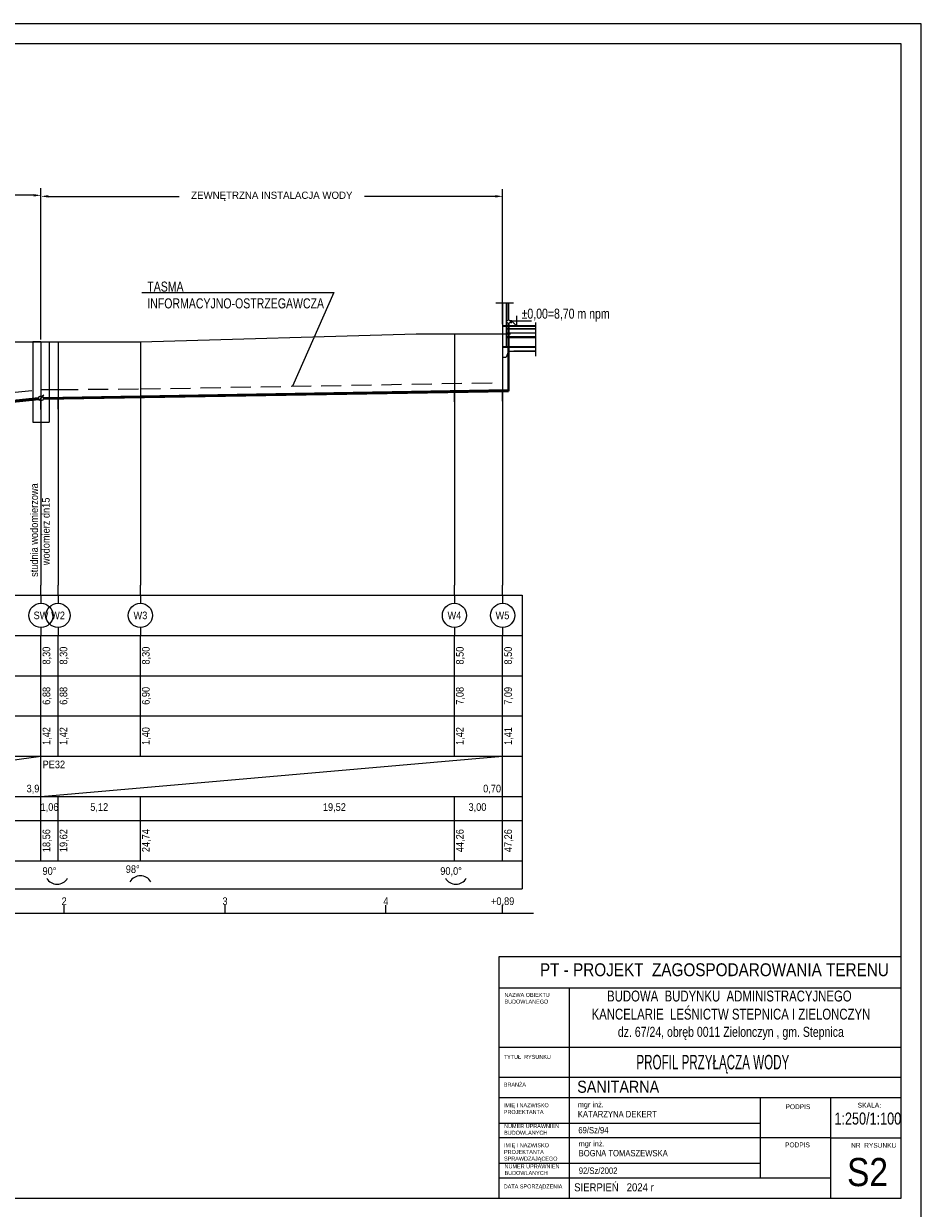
# Model space of a CAD drawing. Extents: x -10.8 to 31.2, y -51.6 to 7.8.
# Tile 4 of 4: x 8.9 to 31.2, y -21.6 to 7.8. Entities that reach past the tile are written whole.
import ezdxf
from ezdxf.enums import TextEntityAlignment as Align

# ---------------------------------------------------------------- set-up
doc = ezdxf.new("R2010")
doc.units = 0
doc.header["$MEASUREMENT"] = 0
doc.linetypes.add('DASHED', pattern=[0.75, 0.5, -0.25])
doc.linetypes.add('HIDDEN', pattern=[0.375, 0.25, -0.125])
doc.layers.get('0').update_dxf_attribs({"color": 1, "linetype": 'CONTINUOUS'})
doc.layers.get('Defpoints').update_dxf_attribs({"linetype": 'CONTINUOUS'})
for name, color, linetype, lineweight in [('--tabelka rysunku', 7, 'CONTINUOUS', 0), ('A--tabelka rysunku', 7, 'CONTINUOUS', 0), ('p-- przekrój-drew', 3, 'CONTINUOUS', 20), ('p--przekrój-cienki', 70, 'HIDDEN', 5), ('p--płyta GK', 2, 'CONTINUOUS', 0), ('p--zero budynku', 1, 'CONTINUOUS', 9)]:
    doc.layers.add(name, color=color, linetype=linetype, lineweight=lineweight)
doc.styles.add('1-50', font='arial.ttf', dxfattribs={"width": 0.75, "height": 12.5})
doc.styles.add('1-500', font='arial.ttf', dxfattribs={"width": 0.75, "height": 1.25})
doc.styles.add('Arial narrow', font='arial.ttf', dxfattribs={"width": 0.85})
doc.styles.get("Standard").update_dxf_attribs({"font": '-0,125'})
doc.styles.add('STYL-1', font='Arial Narrow.ttf', dxfattribs={"width": 0.75})
doc.linetypes.add('LINIA17', pattern='A,1e-05,[146,RODZLIN.shx,S=0.03819,R=0,X=0,Y=-0.13482],-1.52796', length=1.52797)
doc.dimstyles.get("Standard").update_dxf_attribs({"dimtxt": 0.18, "dimasz": 0.18, "dimexe": 0.18, "dimexo": 0.0625, "dimgap": 0.09, "dimtad": 0, "dimtih": 1, "dimtoh": 1, "dimdec": 4, "dimzin": 0, "dimdsep": 46, "dimtxsty": 'Standard', "dimcen": 0.09, "dimadec": 0, "dimazin": 0, "dimtfac": 1, "dimtdec": 4, "dimtofl": 0, "dimtmove": 0, "dimatfit": 3, "dimfxl": 1, "dimtolj": 1, "dimtzin": 0, "dimarcsym": 0})

# ---------------------------------------------------------------- blocks, each defined once
blk = doc.blocks.new('kota wykoń')
for p, q in [((0, 0), (-12.5, 12.5)), ((-12.5, 12.5), (37.5, 12.5)), ((0, 25), (0, 0))]:
    blk.add_line(p, q)
at = {"lineweight": 0}
blk.add_line((-2.5, 0), (2.5, 0), dxfattribs=at)
blk = doc.blocks.new('*D31')
at = {"color": 0, "linetype": 'ByBlock', "lineweight": -2}
for p, q in [((1.914, -0.754), (1.914, 3.721)), ((2.094, 3.541), (4.321, 3.541)), ((9.153, 3.541), (6.926, 3.541)), ((9.333, -0.039), (9.333, 3.721))]:
    blk.add_line(p, q, dxfattribs=at)
at = {"color": 0}
for points in [[(2.094, 3.571), (2.094, 3.511), (1.914, 3.541)], [(9.153, 3.511), (9.153, 3.571), (9.333, 3.541)]]:
    blk.add_solid(points, dxfattribs=at)
at = {"layer": 'Defpoints', "color": 0}
for p in [(1.914, 3.541), (9.333, -0.102), (1.914, -0.816)]:
    blk.add_point(p, dxfattribs=at)
at = {"color": 0, "linetype": 'ByBlock', "insert": (5.624, 3.541), "char_height": 0.18, "attachment_point": 5}
blk.add_mtext('\\A1;\\A1;PRZYŁACZE WODY', dxfattribs=at)
blk = doc.blocks.new('*D32')
at = {"color": 0, "linetype": 'ByBlock', "lineweight": -2}
for p, q in [((9.333, -0.039), (9.333, 3.696)), ((20.813, 0.341), (20.813, 3.696)), ((9.513, 3.516), (12.77, 3.516)), ((20.633, 3.516), (17.377, 3.516))]:
    blk.add_line(p, q, dxfattribs=at)
at = {"color": 0}
for points in [[(9.513, 3.546), (9.513, 3.486), (9.333, 3.516)], [(20.633, 3.486), (20.633, 3.546), (20.813, 3.516)]]:
    blk.add_solid(points, dxfattribs=at)
at = {"layer": 'Defpoints', "color": 0}
for p in [(20.813, 3.516), (20.813, 0.278), (9.333, -0.102)]:
    blk.add_point(p, dxfattribs=at)
at = {"color": 0, "linetype": 'ByBlock', "insert": (15.073, 3.516), "char_height": 0.18, "attachment_point": 5}
blk.add_mtext('\\A1;\\A1;ZEWNĘTRZNA INSTALACJA WODY', dxfattribs=at)

msp = doc.modelspace()

# ---------------------------------------------------------------- linework, layer by layer
at = {"linetype": 'ByBlock'}
for p, q in [((11.8381, 1.1215), (16.6112, 1.1215)), ((16.6112, 1.1215), (15.58453, -1.20502)), ((21.00373, 0.4002), (21.02839, 0.4002)), ((21.02839, 0.4002), (21.02839, 0.43367)), ((21.02839, 0.43367), (21.02839, 0.36086)), ((9.33341, -0.10173), (9.13341, -0.10173)), ((9.13341, -0.10173), (9.53341, -0.10173)), ((9.29237, -1.55093), (9.40297, -1.42919)), ((9.40297, -1.42919), (9.37315, -1.44861)), ((9.37315, -1.44861), (9.38094, -1.4567))]:
    msp.add_line(p, q, dxfattribs=at)
at = {"color": 0, "linetype": 'ByBlock'}
for p, q in [((20.64077, 0.87232), (21.08271, 0.87232)), ((20.81341, 0.87232), (20.81341, -0.68248)), ((20.89753, 0.87232), (20.89753, -0.23173)), ((21.63074, 0.37685), (21.63074, -0.45881)), ((20.59303, 0.09827), (20.81341, 0.09827)), ((20.81341, -0.23173), (21.63074, -0.23173)), ((20.81341, -0.48173), (20.89753, -0.48173)), ((20.96204, -0.33173), (20.89753, -0.48173)), ((20.96204, -0.33173), (21.63074, -0.33173))]:
    msp.add_line(p, q, dxfattribs=at)
at = {"color": 5, "lineweight": 35}
for p, q in [((20.9591, 0.44482), (20.9591, 0.87232)), ((20.94788, 0.35701), (20.94788, -1.29259)), ((20.96068, 0.35748), (20.96068, -1.32438)), ((9.39188, -1.48929), (20.94788, -1.29259)), ((9.39243, -1.52128), (20.96068, -1.32438)), ((8.31636, -1.58973), (9.27323, -1.49564)), ((8.31636, -1.62173), (9.27633, -1.52734))]:
    msp.add_line(p, q, dxfattribs=at)
at = {"color": 94}
for p, q in [((11.80541, -0.10173), (18.65941, 0.09827)), ((18.65941, 0.09827), (21.00741, 0.09827)), ((20.24141, 0.09827), (20.81341, 0.09827)), ((9.33341, -0.10173), (9.75741, -0.10173)), ((9.75741, -0.10173), (11.80541, -0.10173))]:
    msp.add_line(p, q, dxfattribs=at)
at = {"color": 5}
for p, q in [((11.80541, -0.10173), (18.65941, 0.09827)), ((18.65941, 0.09827), (21.00741, 0.09827)), ((20.24141, 0.09827), (20.81341, 0.09827)), ((7.16141, -0.10173), (11.80541, -0.10173)), ((9.33341, -0.10173), (9.75741, -0.10173))]:
    msp.add_line(p, q, dxfattribs=at)
at = {"color": 250}
for p, q in [((19.61341, 0.09827), (19.61341, -6.15173)), ((20.81341, 0.09827), (20.81341, -6.15173)), ((9.13341, -0.10173), (9.13341, -2.10173)), ((9.33341, -0.10173), (9.33341, -6.15173)), ((9.53341, -0.10173), (9.53341, -2.10173)), ((9.75741, -0.10173), (9.75741, -6.15173)), ((11.80541, -0.10173), (11.80541, -6.15173)), ((9.13341, -2.10173), (9.53341, -2.10173)), ((9.33341, -6.40173), (9.33341, -6.15173)), ((9.75741, -6.40173), (9.75741, -6.15173)), ((11.80541, -6.40173), (11.80541, -6.15173)), ((19.61341, -6.40173), (19.61341, -6.15173)), ((20.81341, -6.40173), (20.81341, -6.15173)), ((1.90941, -6.40173), (21.29562, -6.40173)), ((9.33341, -6.40173), (9.33341, -6.60173)), ((9.75741, -6.40173), (9.75741, -6.60173)), ((11.80541, -6.40173), (11.80541, -6.60173)), ((19.61341, -6.40173), (19.61341, -6.60173)), ((20.81341, -6.40173), (20.81341, -6.60173)), ((21.29562, -6.40173), (21.29562, -13.70173)), ((9.33341, -7.20173), (9.33341, -7.40173)), ((9.75741, -7.20173), (9.75741, -7.40173)), ((11.80541, -7.20173), (11.80541, -7.40173)), ((19.61341, -7.20173), (19.61341, -7.40173)), ((20.81341, -7.20173), (20.81341, -7.40173)), ((1.90941, -7.40173), (21.29562, -7.40173)), ((9.33341, -8.40173), (9.33341, -7.40173)), ((9.75741, -8.40173), (9.75741, -7.40173)), ((11.80541, -8.40173), (11.80541, -7.40173)), ((19.61341, -8.40173), (19.61341, -7.40173)), ((20.81341, -8.40173), (20.81341, -7.40173)), ((1.90941, -8.40173), (21.29562, -8.40173)), ((9.33341, -9.40173), (9.33341, -8.40173)), ((9.75741, -9.40173), (9.75741, -8.40173)), ((11.80541, -9.40173), (11.80541, -8.40173)), ((19.61341, -9.40173), (19.61341, -8.40173)), ((20.81341, -9.40173), (20.81341, -8.40173)), ((1.90941, -9.40173), (21.29562, -9.40173)), ((9.33341, -10.40173), (9.33341, -9.40173)), ((9.75741, -10.40173), (9.75741, -9.40173)), ((11.80541, -10.40173), (11.80541, -9.40173)), ((19.61341, -10.40173), (19.61341, -9.40173)), ((20.81341, -10.40173), (20.81341, -9.40173)), ((1.90941, -11.40173), (9.33341, -10.40173)), ((1.90941, -10.40173), (21.29562, -10.40173)), ((9.33341, -11.40173), (20.81341, -10.40173)), ((9.33341, -11.40173), (9.33341, -10.40173)), ((20.81341, -11.40173), (20.81341, -10.40173)), ((1.90941, -11.40173), (21.29562, -11.40173)), ((9.33341, -12.00173), (9.33341, -11.40173)), ((9.75741, -12.00173), (9.75741, -11.40173)), ((11.80541, -12.00173), (11.80541, -11.40173)), ((19.61341, -12.00173), (19.61341, -11.40173)), ((20.81341, -12.00173), (20.81341, -11.40173)), ((20.81341, -12.00173), (20.81341, -11.40173)), ((1.90941, -12.00173), (21.29562, -12.00173)), ((9.33341, -13.00173), (9.33341, -12.00173)), ((9.75741, -13.00173), (9.75741, -12.00173)), ((11.80541, -13.00173), (11.80541, -12.00173)), ((19.61341, -13.00173), (19.61341, -12.00173)), ((20.81341, -13.00173), (20.81341, -12.00173)), ((1.90941, -13.00173), (21.29562, -13.00173)), ((1.90941, -13.70173), (21.29562, -13.70173)), ((9.90941, -14.30173), (9.90941, -14.10173)), ((13.90941, -14.30173), (13.90941, -14.10173)), ((17.90941, -14.30173), (17.90941, -14.10173)), ((20.81341, -14.30173), (20.81341, -14.10173)), ((1.90941, -14.30173), (21.57941, -14.30173))]:
    msp.add_line(p, q, dxfattribs=at)
at = {"color": 4, "linetype": 'DASHED', "lineweight": 18}
for p, q in [((11.80191, -1.27122), (20.81341, -1.11352)), ((1.88984, -2.02069), (9.31384, -1.29069)), ((9.33191, -1.28973), (9.75591, -1.28655)), ((9.75591, -1.28655), (11.80391, -1.27119))]:
    msp.add_line(p, q, dxfattribs=at)
at = {"color": 8}
for p, q in [((19.61341, -1.59435), (19.61341, -1.34435)), ((20.81341, -1.57245), (20.81341, -1.32245)), ((9.33341, -1.78173), (9.33341, -1.53173)), ((9.75741, -1.77855), (9.75741, -1.52855))]:
    msp.add_line(p, q, dxfattribs=at)
at = {"linetype": 'ByBlock'}
for centre, radius in [((20.9591, 0.4002), 0.04463), ((9.33341, -1.50576), 0.06102)]:
    msp.add_circle(centre, radius, dxfattribs=at)
at = {"color": 6, "lineweight": 25}
for centre in [(9.33341, -6.90173), (9.75741, -6.90173), (11.80541, -6.90173), (19.61341, -6.90173), (20.81341, -6.90173)]:
    msp.add_circle(centre, 0.3, dxfattribs=at)
at = {"color": 250}
for centre, start, end in [((9.73489, -13.28556), 210, 330), ((11.80541, -13.67501), 30, 150), ((19.65023, -13.28556), 210, 330)]:
    msp.add_arc(centre, 0.3, start, end, dxfattribs=at)
at = {"layer": 'A--tabelka rysunku', "linetype": 'Continuous'}
for p, q in [((30.72078, -15.39195), (20.72078, -15.39195)), ((30.72078, -16.1732), (20.72078, -16.1732)), ((22.47078, -16.1732), (22.47078, -21.39195)), ((30.72078, -17.64195), (20.72078, -17.64195)), ((30.72078, -17.64195), (20.72078, -17.64195)), ((30.72078, -18.39195), (20.72078, -18.39195)), ((30.72078, -18.89195), (20.72078, -18.89195)), ((27.22078, -20.89195), (27.22078, -18.89195)), ((28.97078, -21.39195), (28.97078, -18.89195)), ((27.22078, -19.53195), (20.72078, -19.53195)), ((28.97078, -19.89195), (20.72078, -19.89195)), ((28.97078, -19.89195), (30.72078, -19.89195)), ((27.22078, -20.53195), (20.72078, -20.53195)), ((28.97078, -20.89195), (20.72078, -20.89195))]:
    msp.add_line(p, q, dxfattribs=at)
for points in [[(-10.77922, -21.89195), (31.22078, -21.89195), (31.22078, 7.80805), (-10.77922, 7.80805)], [(-8.87922, -21.39195), (30.72078, -21.39195), (30.72078, 7.30805), (-8.87922, 7.30805)], [(20.72078, -21.39195), (30.72078, -21.39195), (30.72078, -15.39195), (20.72078, -15.39195)]]:
    msp.add_lwpolyline(points, close=True, dxfattribs=at)
at = {"layer": 'p-- przekrój-drew', "color": 0, "ltscale": 35}
for p, q in [((21.63074, 0.21827), (20.89753, 0.21827)), ((21.63074, 0.01827), (20.89753, 0.01827)), ((21.63074, -0.23173), (20.81341, -0.23173)), ((21.63074, -0.23173), (20.87303, -0.23173))]:
    msp.add_line(p, q, dxfattribs=at)
at = {"layer": 'p-- przekrój-drew', "color": 0, "linetype": 'LINIA17', "lineweight": 0, "ltscale": 5}
for p, q in [((21.63074, 0.2101), (20.89753, 0.2101)), ((21.63074, 0.02571), (20.89753, 0.02571))]:
    msp.add_line(p, q, dxfattribs=at)
at = {"layer": 'p-- przekrój-drew', "color": 0, "lineweight": 35}
for p, q in [((20.89753, 0.01827), (21.63074, 0.01827)), ((21.63074, -0.23173), (20.81341, -0.23173))]:
    msp.add_line(p, q, dxfattribs=at)
at = {"layer": 'p--przekrój-cienki', "color": 0, "linetype": 'Continuous', "ltscale": 35}
for p, q in [((21.63074, 0.29827), (20.81341, 0.29827)), ((21.63074, 0.27827), (20.81341, 0.27827)), ((21.63074, 0.11827), (20.89753, 0.11827)), ((21.63074, -0.23173), (20.81341, -0.23173)), ((21.63074, -0.33173), (21.09303, -0.33173))]:
    msp.add_line(p, q, dxfattribs=at)
at = {"layer": 'p--płyta GK', "color": 0, "ltscale": 35}
msp.add_line((20.89753, 0.87232), (20.89753, 0.27827), dxfattribs=at)

# ---------------------------------------------------------------- block references
at = {"layer": 'p--zero budynku', "color": 0, "xscale": 0.01, "yscale": 0.01, "zscale": 0.012}
msp.add_blockref('kota wykoń', (21.15899, 0.29827), dxfattribs=at)

# ---------------------------------------------------------------- texts
at = {"layer": '--tabelka rysunku', "insert": (29.06325, -19.26066), "char_height": 0.3, "width": 3.2495059, "attachment_point": 1, "style": '1-500'}
msp.add_mtext('1:250/1:100', dxfattribs=at)
at = {"color": 250, "width": 0.9}
for s, p in [('studnia wodomierzowa', (9.25939, -4.78136)), ('wodomierz dn15', (9.55001, -4.8125)), ('8,30', (9.56341, -7.90173)), ('8,30', (9.98741, -7.90173)), ('8,30', (12.03541, -7.90173)), ('8,50', (19.84341, -7.90173)), ('8,50', (21.04341, -7.90173)), ('6,88', (9.56341, -8.90173)), ('6,88', (9.98741, -8.90173)), ('6,90', (12.03541, -8.90173)), ('7,08', (19.84341, -8.90173)), ('7,09', (21.04341, -8.90173)), ('1,42', (9.56341, -9.90173)), ('1,42', (9.98741, -9.90173)), ('1,40', (12.03541, -9.90173)), ('1,42', (19.84341, -9.90173)), ('1,41', (21.04341, -9.90173)), ('18,56', (9.56341, -12.50173)), ('19,62', (9.98741, -12.50173)), ('24,74', (12.03541, -12.50173)), ('44,26', (19.84341, -12.50173)), ('47,26', (21.04341, -12.50173))]:
    msp.add_text(s, height=0.19, rotation=90, dxfattribs=at).set_placement(p, align=Align.CENTER)
at = {"color": 6, "lineweight": 25, "width": 0.9}
for s, p in [('SW', (9.33341, -6.99673)), ('W2', (9.75741, -6.99673)), ('W3', (11.80541, -6.99673)), ('W4', (19.61341, -6.99673)), ('W5', (20.8082, -6.99673))]:
    msp.add_text(s, height=0.19, dxfattribs=at).set_placement(p, align=Align.CENTER)
at = {"color": 250, "width": 0.9}
for s, p in [('PE32', (9.37341, -10.70173)), ('90°', (9.37179, -13.35173)), ('98°', (11.44233, -13.30501)), ('90,0°', (19.26241, -13.35173))]:
    msp.add_text(s, height=0.19, dxfattribs=at).set_placement(p)
for s, p in [(' 3,9', (9.29341, -11.30173)), ('0,70', (20.77341, -11.30173))]:
    msp.add_text(s, height=0.19, dxfattribs=at).set_placement(p, align=Align.RIGHT)
for s, p in [('1,06', (9.54541, -11.76173)), ('5,12', (10.78141, -11.76173)), ('19,52', (16.62941, -11.76173)), ('3,00', (20.18656, -11.76173)), ('2', (9.90941, -14.10173)), ('3', (13.90941, -14.10173)), ('4', (17.90941, -14.10173)), ('+0,89', (20.81341, -14.10173))]:
    msp.add_text(s, height=0.19, dxfattribs=at).set_placement(p, align=Align.CENTER)
at = {"layer": 'A--tabelka rysunku', "ltscale": 35, "style": 'STYL-1', "width": 0.7}
msp.add_text('PROFIL PRZYŁĄCZA WODY', height=0.36, dxfattribs=at).set_placement((24.1393, -18.18743))
at = {"layer": 'A--tabelka rysunku', "style": 'Arial narrow'}
msp.add_text('SKALA:', height=0.12, dxfattribs=at).set_placement((29.63799, -19.01864), align=Align.TOP_LEFT)
at = {"layer": 'A--tabelka rysunku', "ltscale": 35, "attachment_point": 2, "style": 'Arial narrow'}
for s, insert, char_height, width in [('PT - PROJEKT  ZAGOSPODAROWANIA TERENU', (26.07834, -15.55103), 0.32, 62.7982185), ('\\pxql;SANITARNA', (32.08719, -18.46985), 0.3, 18.8394655)]:
    msp.add_mtext(s, dxfattribs=dict(at, insert=insert, char_height=char_height, width=width))
at = {"layer": 'A--tabelka rysunku'}
for s, insert, char_height, width, attachment_point, style in [('NAZWA OBIEKTU\\PBUDOWLANEGO', (20.85928, -16.28671), 0.1, 5.5435275, 1, 'Arial narrow'), ('{\\H0.75x;BUDOWA  BUDYNKU  ADMINISTRACYJNEGO\\P KANCELARIE  LEŚNICTW STEPNICA I ZIELONCZYN\\P\\H0.9259x; dz. 67/24, obręb 0011 Zielonczyn , gm. Stepnica}', (26.45096, -16.22988), 0.36, 11.9458312, 2, '1-500'), ('TYTUŁ  RYSUNKU', (20.84116, -17.82732), 0.1, 5.5435275, 1, 'Arial narrow'), ('BRANŻA', (20.84116, -18.51746), 0.1, 5.5435275, 1, 'Arial narrow'), ('IMIĘ I NAZWISKO \\PPROJEKTANTA', (20.84116, -19.02961), 0.1, 5.5435275, 1, 'Arial narrow'), ('{\\H0.8333x;mgr inż.\\P}KATARZYNA DEKERT\\P    ', (22.68255, -18.99798), 0.16, 6.5967535, 1, 'Arial narrow'), ('PODPIS ', (27.84783, -19.05634), 0.12, 5.5435275, 1, 'Arial narrow'), ('NUMER UPRAWNIEŃ \\PBUDOWLANYCH', (20.85006, -19.54687), 0.1, 5.5435275, 1, 'Arial narrow'), ('\\P69/Sz/94', (22.69548, -19.35305), 0.16, 8.3152912, 1, 'Arial narrow'), ('IMIĘ I NAZWISKO \\PPROJEKTANTA\\PSPRAWDZAJĄCEGO', (20.84685, -20.02419), 0.1, 5.5435275, 1, 'Arial narrow'), ('{\\H0.8333x;mgr inż.\\P}BOGNA TOMASZEWSKA    \\P    ', (22.70268, -19.9685), 0.16, 6.5967535, 1, 'Arial narrow'), ('PODPIS  ', (27.83645, -20.00542), 0.12, 5.5435275, 1, 'Arial narrow'), ('NR  RYSUNKU', (29.4777, -20.01617), 0.12, 1.4429228, 1, 'Arial narrow'), ('NUMER UPRAWNIEŃ \\PBUDOWLANYCH', (20.86046, -20.54722), 0.1, 5.5435275, 1, 'Arial narrow'), ('92/Sz/2002   ', (22.70652, -20.62735), 0.16, 6.5967535, 1, 'Arial narrow'), ('S2', (29.37819, -20.39066), 0.7, 1.301934, 1, 'Arial narrow'), ('DATA SPORZĄDZENIA', (20.84116, -21.04844), 0.1, 5.5435275, 1, 'Arial narrow'), ('SIERPIEŃ   2024 r', (22.59084, -21.02051), 0.2, 5.5435275, 1, 'Arial narrow')]:
    msp.add_mtext(s, dxfattribs=dict(at, insert=insert, char_height=char_height, width=width, attachment_point=attachment_point, style=style))
at = {"layer": 'p--zero budynku', "color": 0, "char_height": 0.25, "width": 4.1483193, "attachment_point": 1, "style": '1-50'}
for s, insert in [('TASMA INFORMACYJNO-OSTRZEGAWCZA', (11.97691, 1.3968)), ('±0,00=8,70 m npm', (21.28419, 0.72458))]:
    msp.add_mtext(s, dxfattribs=dict(at, insert=insert))

# ---------------------------------------------------------------- dimensions: what is measured, and where the dimension line sits
at = {"color": 0, "linetype": 'ByBlock'}
for base, p2, text, picture, middle in [((20.81341, 3.51639), (20.81341, 0.27827), '\\A1;ZEWNĘTRZNA INSTALACJA WODY', '*D32', (15.07341, 3.51639)), ((1.91403, 3.54103), (1.91403, -0.81628), '\\A1;PRZYŁACZE WODY', '*D31', (5.62372, 3.54103))]:
    dim = msp.add_linear_dim(base=base, p1=(9.33341, -0.10173), p2=p2, text=text, dimstyle='Standard', override={"dimtmove": 2}, dxfattribs=at)
    dim.commit()
    dim.dimension.update_dxf_attribs({"geometry": picture, "text_midpoint": middle})

doc.saveas('drawing.dxf')
